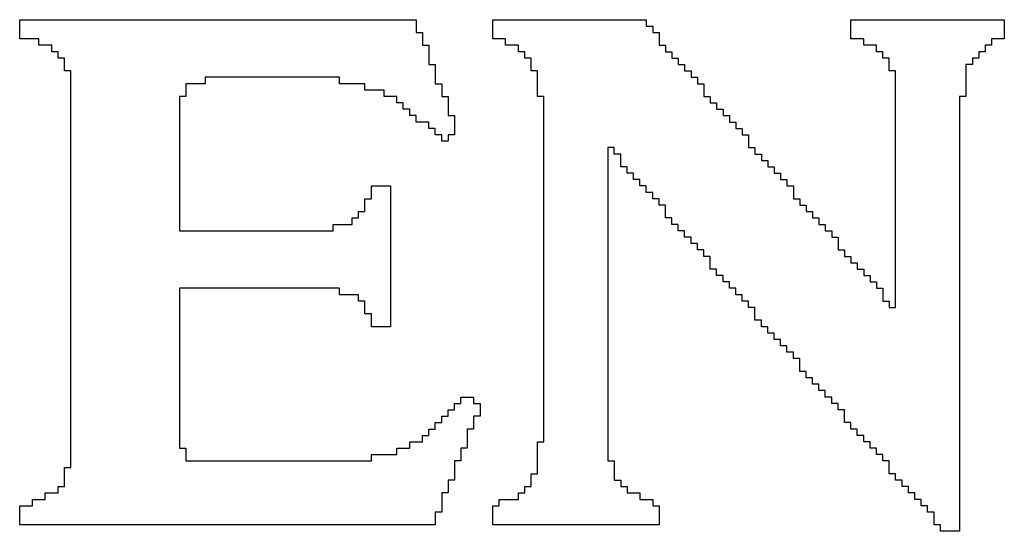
# Model space of a CAD drawing. Header units: inches. Extents: x -2.3 to 12.7, y -2.8 to 6.7.
# Tile 168 of 171: x 11.2392 to 11.3932, y -1.0079 to -0.9279. Entities that reach past the tile are written whole.
import ezdxf

# ---------------------------------------------------------------- set-up
doc = ezdxf.new("R2010")
doc.units = ezdxf.units.IN
doc.header["$MEASUREMENT"] = 0
doc.layers.add('M10 Fab Notes', color=56, linetype='Continuous')

msp = doc.modelspace()

# ---------------------------------------------------------------- linework, layer by layer
at = {"layer": 'M10 Fab Notes'}
for p, q in [((11.23924, -0.9289), (11.23924, -0.9279)), ((11.23924, -0.9279), (11.30124, -0.9279)), ((11.30124, -0.9279), (11.30124, -0.9289)), ((11.31324, -0.9289), (11.31324, -0.9279)), ((11.31324, -0.9279), (11.33724, -0.9279)), ((11.33724, -0.9279), (11.33724, -0.9289)), ((11.36924, -0.9289), (11.36924, -0.9279)), ((11.36924, -0.9279), (11.39324, -0.9279)), ((11.39324, -0.9279), (11.39324, -0.9289)), ((11.23924, -0.9299), (11.23924, -0.9289)), ((11.23924, -0.9309), (11.23924, -0.9299)), ((11.30124, -0.9289), (11.30124, -0.9299)), ((11.30124, -0.9299), (11.30224, -0.9299)), ((11.30224, -0.9299), (11.30224, -0.9309)), ((11.31324, -0.9299), (11.31324, -0.9289)), ((11.31324, -0.9309), (11.31324, -0.9299)), ((11.33724, -0.9289), (11.33824, -0.9289)), ((11.33824, -0.9289), (11.33824, -0.9299)), ((11.33824, -0.9299), (11.33924, -0.9299)), ((11.33924, -0.9299), (11.33924, -0.9309)), ((11.36924, -0.9299), (11.36924, -0.9289)), ((11.36924, -0.9309), (11.36924, -0.9299)), ((11.39324, -0.9289), (11.39324, -0.9299)), ((11.39324, -0.9299), (11.39324, -0.9309)), ((11.24224, -0.9309), (11.23924, -0.9309)), ((11.24224, -0.9319), (11.24224, -0.9309)), ((11.30224, -0.9309), (11.30224, -0.9319)), ((11.31524, -0.9309), (11.31324, -0.9309)), ((11.31524, -0.9319), (11.31524, -0.9309)), ((11.33924, -0.9309), (11.33924, -0.9319)), ((11.37124, -0.9309), (11.36924, -0.9309)), ((11.37124, -0.9319), (11.37124, -0.9309)), ((11.39324, -0.9309), (11.39124, -0.9309)), ((11.39124, -0.9309), (11.39124, -0.9319)), ((11.24424, -0.9319), (11.24224, -0.9319)), ((11.24424, -0.9329), (11.24424, -0.9319)), ((11.24524, -0.9329), (11.24424, -0.9329)), ((11.24524, -0.9339), (11.24524, -0.9329)), ((11.30224, -0.9319), (11.30324, -0.9319)), ((11.30324, -0.9319), (11.30324, -0.9329)), ((11.30324, -0.9329), (11.30324, -0.9339)), ((11.31724, -0.9319), (11.31524, -0.9319)), ((11.31724, -0.9329), (11.31724, -0.9319)), ((11.31824, -0.9329), (11.31724, -0.9329)), ((11.31824, -0.9339), (11.31824, -0.9329)), ((11.33924, -0.9319), (11.34024, -0.9319)), ((11.34024, -0.9319), (11.34024, -0.9329)), ((11.34024, -0.9329), (11.34124, -0.9329)), ((11.34124, -0.9329), (11.34124, -0.9339)), ((11.37324, -0.9319), (11.37124, -0.9319)), ((11.37324, -0.9329), (11.37324, -0.9319)), ((11.37424, -0.9329), (11.37324, -0.9329)), ((11.37424, -0.9339), (11.37424, -0.9329)), ((11.39024, -0.9329), (11.38924, -0.9329)), ((11.38924, -0.9329), (11.38924, -0.9339)), ((11.39124, -0.9319), (11.39024, -0.9319)), ((11.39024, -0.9319), (11.39024, -0.9329)), ((11.24624, -0.9339), (11.24524, -0.9339)), ((11.24624, -0.9349), (11.24624, -0.9339)), ((11.30324, -0.9339), (11.30324, -0.9349)), ((11.31924, -0.9339), (11.31824, -0.9339)), ((11.31924, -0.9349), (11.31924, -0.9339)), ((11.34124, -0.9339), (11.34224, -0.9339)), ((11.34224, -0.9339), (11.34224, -0.9349)), ((11.37524, -0.9339), (11.37424, -0.9339)), ((11.37524, -0.9349), (11.37524, -0.9339)), ((11.38924, -0.9339), (11.38824, -0.9339)), ((11.38824, -0.9339), (11.38824, -0.9349)), ((11.24624, -0.9359), (11.24624, -0.9349)), ((11.24724, -0.9359), (11.24624, -0.9359)), ((11.24724, -0.9369), (11.24724, -0.9359)), ((11.30324, -0.9349), (11.30424, -0.9349)), ((11.30424, -0.9349), (11.30424, -0.9359)), ((11.30424, -0.9359), (11.30424, -0.9369)), ((11.31924, -0.9359), (11.31924, -0.9349)), ((11.32024, -0.9359), (11.31924, -0.9359)), ((11.32024, -0.9369), (11.32024, -0.9359)), ((11.34224, -0.9349), (11.34324, -0.9349)), ((11.34324, -0.9349), (11.34324, -0.9359)), ((11.34324, -0.9359), (11.34424, -0.9359)), ((11.34424, -0.9359), (11.34424, -0.9369)), ((11.37524, -0.9359), (11.37524, -0.9349)), ((11.37624, -0.9359), (11.37524, -0.9359)), ((11.37624, -0.9369), (11.37624, -0.9359)), ((11.38824, -0.9349), (11.38724, -0.9349)), ((11.38724, -0.9349), (11.38724, -0.9359)), ((11.38724, -0.9359), (11.38724, -0.9369)), ((11.24724, -0.9379), (11.24724, -0.9369)), ((11.28924, -0.9369), (11.26824, -0.9369)), ((11.26824, -0.9369), (11.26824, -0.9379)), ((11.28924, -0.9379), (11.28924, -0.9369)), ((11.30424, -0.9369), (11.30424, -0.9379)), ((11.32024, -0.9379), (11.32024, -0.9369)), ((11.34424, -0.9369), (11.34524, -0.9369)), ((11.34524, -0.9369), (11.34524, -0.9379)), ((11.37624, -0.9379), (11.37624, -0.9369)), ((11.38724, -0.9369), (11.38724, -0.9379)), ((11.24724, -0.9389), (11.24724, -0.9379)), ((11.24724, -0.9399), (11.24724, -0.9389)), ((11.26824, -0.9379), (11.26524, -0.9379)), ((11.26524, -0.9379), (11.26524, -0.9389)), ((11.26524, -0.9389), (11.26524, -0.9399)), ((11.29324, -0.9379), (11.28924, -0.9379)), ((11.29324, -0.9389), (11.29324, -0.9379)), ((11.29624, -0.9389), (11.29324, -0.9389)), ((11.29624, -0.9399), (11.29624, -0.9389)), ((11.30424, -0.9379), (11.30524, -0.9379)), ((11.30524, -0.9379), (11.30524, -0.9389)), ((11.30524, -0.9389), (11.30524, -0.9399)), ((11.32024, -0.9389), (11.32024, -0.9379)), ((11.32024, -0.9399), (11.32024, -0.9389)), ((11.34524, -0.9379), (11.34624, -0.9379)), ((11.34624, -0.9379), (11.34624, -0.9389)), ((11.34624, -0.9389), (11.34624, -0.9399)), ((11.37624, -0.9389), (11.37624, -0.9379)), ((11.37624, -0.9399), (11.37624, -0.9389)), ((11.38724, -0.9379), (11.38724, -0.9389)), ((11.38724, -0.9389), (11.38724, -0.9399)), ((11.24724, -0.9409), (11.24724, -0.9399)), ((11.24724, -0.9419), (11.24724, -0.9409)), ((11.26524, -0.9399), (11.26424, -0.9399)), ((11.26424, -0.9399), (11.26424, -0.9409)), ((11.26424, -0.9409), (11.26424, -0.9419)), ((11.29824, -0.9399), (11.29624, -0.9399)), ((11.29824, -0.9409), (11.29824, -0.9399)), ((11.29924, -0.9409), (11.29824, -0.9409)), ((11.29924, -0.9419), (11.29924, -0.9409)), ((11.30524, -0.9399), (11.30624, -0.9399)), ((11.30624, -0.9399), (11.30624, -0.9409)), ((11.30624, -0.9409), (11.30624, -0.9419)), ((11.32124, -0.9399), (11.32024, -0.9399)), ((11.32124, -0.9409), (11.32124, -0.9399)), ((11.32124, -0.9419), (11.32124, -0.9409)), ((11.34624, -0.9399), (11.34724, -0.9399)), ((11.34724, -0.9399), (11.34724, -0.9409)), ((11.34724, -0.9409), (11.34824, -0.9409)), ((11.34824, -0.9409), (11.34824, -0.9419)), ((11.37624, -0.9409), (11.37624, -0.9399)), ((11.37624, -0.9419), (11.37624, -0.9409)), ((11.38724, -0.9399), (11.38624, -0.9399)), ((11.38624, -0.9399), (11.38624, -0.9409)), ((11.38624, -0.9409), (11.38624, -0.9419)), ((11.24724, -0.9429), (11.24724, -0.9419)), ((11.26424, -0.9419), (11.26424, -0.9429)), ((11.30024, -0.9419), (11.29924, -0.9419)), ((11.30024, -0.9429), (11.30024, -0.9419)), ((11.30624, -0.9419), (11.30624, -0.9429)), ((11.32124, -0.9429), (11.32124, -0.9419)), ((11.34824, -0.9419), (11.34924, -0.9419)), ((11.34924, -0.9419), (11.34924, -0.9429)), ((11.37624, -0.9429), (11.37624, -0.9419)), ((11.38624, -0.9419), (11.38624, -0.9429)), ((11.24724, -0.9439), (11.24724, -0.9429)), ((11.24724, -0.9449), (11.24724, -0.9439)), ((11.26424, -0.9429), (11.26424, -0.9439)), ((11.26424, -0.9439), (11.26424, -0.9449)), ((11.30124, -0.9429), (11.30024, -0.9429)), ((11.30124, -0.9439), (11.30124, -0.9429)), ((11.30324, -0.9439), (11.30124, -0.9439)), ((11.30324, -0.9449), (11.30324, -0.9439)), ((11.30624, -0.9429), (11.30724, -0.9429)), ((11.30724, -0.9429), (11.30724, -0.9439)), ((11.30724, -0.9439), (11.30724, -0.9449)), ((11.32124, -0.9439), (11.32124, -0.9429)), ((11.32124, -0.9449), (11.32124, -0.9439)), ((11.34924, -0.9429), (11.35024, -0.9429)), ((11.35024, -0.9429), (11.35024, -0.9439)), ((11.35024, -0.9439), (11.35124, -0.9439)), ((11.35124, -0.9439), (11.35124, -0.9449)), ((11.37624, -0.9439), (11.37624, -0.9429)), ((11.37624, -0.9449), (11.37624, -0.9439)), ((11.38624, -0.9429), (11.38624, -0.9439)), ((11.38624, -0.9439), (11.38624, -0.9449)), ((11.24724, -0.9459), (11.24724, -0.9449)), ((11.26424, -0.9449), (11.26424, -0.9459)), ((11.30424, -0.9449), (11.30324, -0.9449)), ((11.30424, -0.9459), (11.30424, -0.9449)), ((11.30724, -0.9449), (11.30724, -0.9459)), ((11.32124, -0.9459), (11.32124, -0.9449)), ((11.35124, -0.9449), (11.35224, -0.9449)), ((11.35224, -0.9449), (11.35224, -0.9459)), ((11.37624, -0.9459), (11.37624, -0.9449)), ((11.38624, -0.9449), (11.38624, -0.9459)), ((11.24724, -0.9469), (11.24724, -0.9459)), ((11.24724, -0.9479), (11.24724, -0.9469)), ((11.26424, -0.9459), (11.26424, -0.9469)), ((11.26424, -0.9469), (11.26424, -0.9479)), ((11.30524, -0.9459), (11.30424, -0.9459)), ((11.30524, -0.9469), (11.30524, -0.9459)), ((11.30624, -0.9469), (11.30524, -0.9469)), ((11.30724, -0.9459), (11.30624, -0.9459)), ((11.30624, -0.9459), (11.30624, -0.9469)), ((11.32124, -0.9469), (11.32124, -0.9459)), ((11.32124, -0.9479), (11.32124, -0.9469)), ((11.35224, -0.9459), (11.35324, -0.9459)), ((11.35324, -0.9459), (11.35324, -0.9469)), ((11.35324, -0.9469), (11.35324, -0.9479)), ((11.37624, -0.9469), (11.37624, -0.9459)), ((11.37624, -0.9479), (11.37624, -0.9469)), ((11.38624, -0.9459), (11.38624, -0.9469)), ((11.38624, -0.9469), (11.38624, -0.9479)), ((11.24724, -0.9489), (11.24724, -0.9479)), ((11.26424, -0.9479), (11.26424, -0.9489)), ((11.32124, -0.9489), (11.32124, -0.9479)), ((11.33224, -0.9479), (11.33124, -0.9479)), ((11.33124, -0.9479), (11.33124, -0.9489)), ((11.33224, -0.9489), (11.33224, -0.9479)), ((11.35324, -0.9479), (11.35424, -0.9479)), ((11.35424, -0.9479), (11.35424, -0.9489)), ((11.37624, -0.9489), (11.37624, -0.9479)), ((11.38624, -0.9479), (11.38624, -0.9489)), ((11.24724, -0.9499), (11.24724, -0.9489)), ((11.24724, -0.9509), (11.24724, -0.9499)), ((11.26424, -0.9489), (11.26424, -0.9499)), ((11.26424, -0.9499), (11.26424, -0.9509)), ((11.32124, -0.9499), (11.32124, -0.9489)), ((11.32124, -0.9509), (11.32124, -0.9499)), ((11.33124, -0.9489), (11.33124, -0.9499)), ((11.33124, -0.9499), (11.33124, -0.9509)), ((11.33324, -0.9489), (11.33224, -0.9489)), ((11.33324, -0.9499), (11.33324, -0.9489)), ((11.33324, -0.9509), (11.33324, -0.9499)), ((11.35424, -0.9489), (11.35524, -0.9489)), ((11.35524, -0.9489), (11.35524, -0.9499)), ((11.35524, -0.9499), (11.35624, -0.9499)), ((11.35624, -0.9499), (11.35624, -0.9509)), ((11.37624, -0.9499), (11.37624, -0.9489)), ((11.37624, -0.9509), (11.37624, -0.9499)), ((11.38624, -0.9489), (11.38624, -0.9499)), ((11.38624, -0.9499), (11.38624, -0.9509)), ((11.24724, -0.9519), (11.24724, -0.9509)), ((11.26424, -0.9509), (11.26424, -0.9519)), ((11.32124, -0.9519), (11.32124, -0.9509)), ((11.33124, -0.9509), (11.33124, -0.9519)), ((11.33424, -0.9509), (11.33324, -0.9509)), ((11.33424, -0.9519), (11.33424, -0.9509)), ((11.35624, -0.9509), (11.35724, -0.9509)), ((11.35724, -0.9509), (11.35724, -0.9519)), ((11.37624, -0.9519), (11.37624, -0.9509)), ((11.38624, -0.9509), (11.38624, -0.9519)), ((11.24724, -0.9529), (11.24724, -0.9519)), ((11.24724, -0.9539), (11.24724, -0.9529)), ((11.26424, -0.9519), (11.26424, -0.9529)), ((11.26424, -0.9529), (11.26424, -0.9539)), ((11.32124, -0.9529), (11.32124, -0.9519)), ((11.32124, -0.9539), (11.32124, -0.9529)), ((11.33124, -0.9519), (11.33124, -0.9529)), ((11.33124, -0.9529), (11.33124, -0.9539)), ((11.33524, -0.9519), (11.33424, -0.9519)), ((11.33524, -0.9529), (11.33524, -0.9519)), ((11.33624, -0.9529), (11.33524, -0.9529)), ((11.33624, -0.9539), (11.33624, -0.9529)), ((11.35724, -0.9519), (11.35824, -0.9519)), ((11.35824, -0.9519), (11.35824, -0.9529)), ((11.35824, -0.9529), (11.35924, -0.9529)), ((11.35924, -0.9529), (11.35924, -0.9539)), ((11.37624, -0.9529), (11.37624, -0.9519)), ((11.37624, -0.9539), (11.37624, -0.9529)), ((11.38624, -0.9519), (11.38624, -0.9529)), ((11.38624, -0.9529), (11.38624, -0.9539)), ((11.24724, -0.9549), (11.24724, -0.9539)), ((11.26424, -0.9539), (11.26424, -0.9549)), ((11.29424, -0.9549), (11.29424, -0.9539)), ((11.29424, -0.9539), (11.29724, -0.9539)), ((11.29724, -0.9539), (11.29724, -0.9549)), ((11.32124, -0.9549), (11.32124, -0.9539)), ((11.33124, -0.9539), (11.33124, -0.9549)), ((11.33724, -0.9539), (11.33624, -0.9539)), ((11.33724, -0.9549), (11.33724, -0.9539)), ((11.35924, -0.9539), (11.36024, -0.9539)), ((11.36024, -0.9539), (11.36024, -0.9549)), ((11.37624, -0.9549), (11.37624, -0.9539)), ((11.38624, -0.9539), (11.38624, -0.9549)), ((11.24724, -0.9559), (11.24724, -0.9549)), ((11.24724, -0.9569), (11.24724, -0.9559)), ((11.26424, -0.9549), (11.26424, -0.9559)), ((11.26424, -0.9559), (11.26424, -0.9569)), ((11.29324, -0.9569), (11.29324, -0.9559)), ((11.29324, -0.9559), (11.29424, -0.9559)), ((11.29424, -0.9559), (11.29424, -0.9549)), ((11.29724, -0.9549), (11.29724, -0.9559)), ((11.29724, -0.9559), (11.29724, -0.9569)), ((11.32124, -0.9559), (11.32124, -0.9549)), ((11.32124, -0.9569), (11.32124, -0.9559)), ((11.33124, -0.9549), (11.33124, -0.9559)), ((11.33124, -0.9559), (11.33124, -0.9569)), ((11.33824, -0.9549), (11.33724, -0.9549)), ((11.33824, -0.9559), (11.33824, -0.9549)), ((11.33924, -0.9559), (11.33824, -0.9559)), ((11.33924, -0.9569), (11.33924, -0.9559)), ((11.36024, -0.9549), (11.36024, -0.9559)), ((11.36024, -0.9559), (11.36124, -0.9559)), ((11.36124, -0.9559), (11.36124, -0.9569)), ((11.37624, -0.9559), (11.37624, -0.9549)), ((11.37624, -0.9569), (11.37624, -0.9559)), ((11.38624, -0.9549), (11.38624, -0.9559)), ((11.38624, -0.9559), (11.38624, -0.9569)), ((11.24724, -0.9579), (11.24724, -0.9569)), ((11.26424, -0.9569), (11.26424, -0.9579)), ((11.29324, -0.9579), (11.29324, -0.9569)), ((11.29724, -0.9569), (11.29724, -0.9579)), ((11.32124, -0.9579), (11.32124, -0.9569)), ((11.33124, -0.9569), (11.33124, -0.9579)), ((11.34024, -0.9569), (11.33924, -0.9569)), ((11.34024, -0.9579), (11.34024, -0.9569)), ((11.36124, -0.9569), (11.36224, -0.9569)), ((11.36224, -0.9569), (11.36224, -0.9579)), ((11.37624, -0.9579), (11.37624, -0.9569)), ((11.38624, -0.9569), (11.38624, -0.9579)), ((11.24724, -0.9589), (11.24724, -0.9579)), ((11.24724, -0.9599), (11.24724, -0.9589)), ((11.26424, -0.9579), (11.26424, -0.9589)), ((11.26424, -0.9589), (11.26424, -0.9599)), ((11.29124, -0.9599), (11.29124, -0.9589)), ((11.29124, -0.9589), (11.29224, -0.9589)), ((11.29224, -0.9589), (11.29224, -0.9579)), ((11.29224, -0.9579), (11.29324, -0.9579)), ((11.29724, -0.9579), (11.29724, -0.9589)), ((11.29724, -0.9589), (11.29724, -0.9599)), ((11.32124, -0.9589), (11.32124, -0.9579)), ((11.32124, -0.9599), (11.32124, -0.9589)), ((11.33124, -0.9579), (11.33124, -0.9589)), ((11.33124, -0.9589), (11.33124, -0.9599)), ((11.34024, -0.9589), (11.34024, -0.9579)), ((11.34124, -0.9589), (11.34024, -0.9589)), ((11.34124, -0.9599), (11.34124, -0.9589)), ((11.36224, -0.9579), (11.36324, -0.9579)), ((11.36324, -0.9579), (11.36324, -0.9589)), ((11.36324, -0.9589), (11.36424, -0.9589)), ((11.36424, -0.9589), (11.36424, -0.9599)), ((11.37624, -0.9589), (11.37624, -0.9579)), ((11.37624, -0.9599), (11.37624, -0.9589)), ((11.38624, -0.9579), (11.38624, -0.9589)), ((11.38624, -0.9589), (11.38624, -0.9599)), ((11.24724, -0.9609), (11.24724, -0.9599)), ((11.24724, -0.9619), (11.24724, -0.9609)), ((11.26424, -0.9599), (11.26424, -0.9609)), ((11.26424, -0.9609), (11.28824, -0.9609)), ((11.28824, -0.9609), (11.28824, -0.9599)), ((11.28824, -0.9599), (11.29124, -0.9599)), ((11.29724, -0.9599), (11.29724, -0.9609)), ((11.29724, -0.9609), (11.29724, -0.9619)), ((11.32124, -0.9609), (11.32124, -0.9599)), ((11.32124, -0.9619), (11.32124, -0.9609)), ((11.33124, -0.9599), (11.33124, -0.9609)), ((11.33124, -0.9609), (11.33124, -0.9619)), ((11.34224, -0.9599), (11.34124, -0.9599)), ((11.34224, -0.9609), (11.34224, -0.9599)), ((11.34324, -0.9609), (11.34224, -0.9609)), ((11.34324, -0.9619), (11.34324, -0.9609)), ((11.36424, -0.9599), (11.36524, -0.9599)), ((11.36524, -0.9599), (11.36524, -0.9609)), ((11.36524, -0.9609), (11.36624, -0.9609)), ((11.36624, -0.9609), (11.36624, -0.9619)), ((11.37624, -0.9609), (11.37624, -0.9599)), ((11.37624, -0.9619), (11.37624, -0.9609)), ((11.38624, -0.9599), (11.38624, -0.9609)), ((11.38624, -0.9609), (11.38624, -0.9619)), ((11.24724, -0.9629), (11.24724, -0.9619)), ((11.29724, -0.9619), (11.29724, -0.9629)), ((11.32124, -0.9629), (11.32124, -0.9619)), ((11.33124, -0.9619), (11.33124, -0.9629)), ((11.34424, -0.9619), (11.34324, -0.9619)), ((11.34424, -0.9629), (11.34424, -0.9619)), ((11.36624, -0.9619), (11.36724, -0.9619)), ((11.36724, -0.9619), (11.36724, -0.9629)), ((11.37624, -0.9629), (11.37624, -0.9619)), ((11.38624, -0.9619), (11.38624, -0.9629)), ((11.24724, -0.9639), (11.24724, -0.9629)), ((11.24724, -0.9649), (11.24724, -0.9639)), ((11.29724, -0.9629), (11.29724, -0.9639)), ((11.29724, -0.9639), (11.29724, -0.9649)), ((11.32124, -0.9639), (11.32124, -0.9629)), ((11.32124, -0.9649), (11.32124, -0.9639)), ((11.33124, -0.9629), (11.33124, -0.9639)), ((11.33124, -0.9639), (11.33124, -0.9649)), ((11.34524, -0.9629), (11.34424, -0.9629)), ((11.34524, -0.9639), (11.34524, -0.9629)), ((11.34624, -0.9639), (11.34524, -0.9639)), ((11.34624, -0.9649), (11.34624, -0.9639)), ((11.36724, -0.9629), (11.36724, -0.9639)), ((11.36724, -0.9639), (11.36824, -0.9639)), ((11.36824, -0.9639), (11.36824, -0.9649)), ((11.37624, -0.9639), (11.37624, -0.9629)), ((11.37624, -0.9649), (11.37624, -0.9639)), ((11.38624, -0.9629), (11.38624, -0.9639)), ((11.38624, -0.9639), (11.38624, -0.9649)), ((11.24724, -0.9659), (11.24724, -0.9649)), ((11.29724, -0.9649), (11.29724, -0.9659)), ((11.32124, -0.9659), (11.32124, -0.9649)), ((11.33124, -0.9649), (11.33124, -0.9659)), ((11.34724, -0.9649), (11.34624, -0.9649)), ((11.34724, -0.9659), (11.34724, -0.9649)), ((11.36824, -0.9649), (11.36924, -0.9649)), ((11.36924, -0.9649), (11.36924, -0.9659)), ((11.37624, -0.9659), (11.37624, -0.9649)), ((11.38624, -0.9649), (11.38624, -0.9659)), ((11.24724, -0.9669), (11.24724, -0.9659)), ((11.24724, -0.9679), (11.24724, -0.9669)), ((11.29724, -0.9659), (11.29724, -0.9669)), ((11.29724, -0.9669), (11.29724, -0.9679)), ((11.32124, -0.9669), (11.32124, -0.9659)), ((11.32124, -0.9679), (11.32124, -0.9669)), ((11.33124, -0.9659), (11.33124, -0.9669)), ((11.33124, -0.9669), (11.33124, -0.9679)), ((11.34724, -0.9669), (11.34724, -0.9659)), ((11.34824, -0.9669), (11.34724, -0.9669)), ((11.34824, -0.9679), (11.34824, -0.9669)), ((11.36924, -0.9659), (11.37024, -0.9659)), ((11.37024, -0.9659), (11.37024, -0.9669)), ((11.37024, -0.9669), (11.37124, -0.9669)), ((11.37124, -0.9669), (11.37124, -0.9679)), ((11.37624, -0.9669), (11.37624, -0.9659)), ((11.37624, -0.9679), (11.37624, -0.9669)), ((11.38624, -0.9659), (11.38624, -0.9669)), ((11.38624, -0.9669), (11.38624, -0.9679)), ((11.24724, -0.9689), (11.24724, -0.9679)), ((11.29724, -0.9679), (11.29724, -0.9689)), ((11.32124, -0.9689), (11.32124, -0.9679)), ((11.33124, -0.9679), (11.33124, -0.9689)), ((11.34924, -0.9679), (11.34824, -0.9679)), ((11.34924, -0.9689), (11.34924, -0.9679)), ((11.37124, -0.9679), (11.37224, -0.9679)), ((11.37224, -0.9679), (11.37224, -0.9689)), ((11.37624, -0.9689), (11.37624, -0.9679)), ((11.38624, -0.9679), (11.38624, -0.9689)), ((11.24724, -0.9699), (11.24724, -0.9689)), ((11.24724, -0.9709), (11.24724, -0.9699)), ((11.28924, -0.9699), (11.26424, -0.9699)), ((11.26424, -0.9699), (11.26424, -0.9709)), ((11.28924, -0.9709), (11.28924, -0.9699)), ((11.29724, -0.9689), (11.29724, -0.9699)), ((11.29724, -0.9699), (11.29724, -0.9709)), ((11.32124, -0.9699), (11.32124, -0.9689)), ((11.32124, -0.9709), (11.32124, -0.9699)), ((11.33124, -0.9689), (11.33124, -0.9699)), ((11.33124, -0.9699), (11.33124, -0.9709)), ((11.35024, -0.9689), (11.34924, -0.9689)), ((11.35024, -0.9699), (11.35024, -0.9689)), ((11.35124, -0.9699), (11.35024, -0.9699)), ((11.35124, -0.9709), (11.35124, -0.9699)), ((11.37224, -0.9689), (11.37324, -0.9689)), ((11.37324, -0.9689), (11.37324, -0.9699)), ((11.37324, -0.9699), (11.37424, -0.9699)), ((11.37424, -0.9699), (11.37424, -0.9709)), ((11.37624, -0.9699), (11.37624, -0.9689)), ((11.37624, -0.9709), (11.37624, -0.9699)), ((11.38624, -0.9689), (11.38624, -0.9699)), ((11.38624, -0.9699), (11.38624, -0.9709)), ((11.24724, -0.9719), (11.24724, -0.9709)), ((11.26424, -0.9709), (11.26424, -0.9719)), ((11.29224, -0.9709), (11.28924, -0.9709)), ((11.29224, -0.9719), (11.29224, -0.9709)), ((11.29724, -0.9709), (11.29724, -0.9719)), ((11.32124, -0.9719), (11.32124, -0.9709)), ((11.33124, -0.9709), (11.33124, -0.9719)), ((11.35224, -0.9709), (11.35124, -0.9709)), ((11.35224, -0.9719), (11.35224, -0.9709)), ((11.37424, -0.9709), (11.37424, -0.9719)), ((11.37624, -0.9719), (11.37624, -0.9709)), ((11.38624, -0.9709), (11.38624, -0.9719)), ((11.24724, -0.9729), (11.24724, -0.9719)), ((11.24724, -0.9739), (11.24724, -0.9729)), ((11.26424, -0.9719), (11.26424, -0.9729)), ((11.26424, -0.9729), (11.26424, -0.9739)), ((11.29324, -0.9719), (11.29224, -0.9719)), ((11.29324, -0.9729), (11.29324, -0.9719)), ((11.29324, -0.9739), (11.29324, -0.9729)), ((11.29724, -0.9719), (11.29724, -0.9729)), ((11.29724, -0.9729), (11.29724, -0.9739)), ((11.32124, -0.9729), (11.32124, -0.9719)), ((11.32124, -0.9739), (11.32124, -0.9729)), ((11.33124, -0.9719), (11.33124, -0.9729)), ((11.33124, -0.9729), (11.33124, -0.9739)), ((11.35324, -0.9719), (11.35224, -0.9719)), ((11.35324, -0.9729), (11.35324, -0.9719)), ((11.35424, -0.9729), (11.35324, -0.9729)), ((11.35424, -0.9739), (11.35424, -0.9729)), ((11.37424, -0.9719), (11.37524, -0.9719)), ((11.37524, -0.9719), (11.37524, -0.9729)), ((11.37524, -0.9729), (11.37624, -0.9729)), ((11.37624, -0.9729), (11.37624, -0.9719)), ((11.38624, -0.9719), (11.38624, -0.9729)), ((11.38624, -0.9729), (11.38624, -0.9739)), ((11.24724, -0.9749), (11.24724, -0.9739)), ((11.26424, -0.9739), (11.26424, -0.9749)), ((11.29424, -0.9739), (11.29324, -0.9739)), ((11.29424, -0.9749), (11.29424, -0.9739)), ((11.29724, -0.9739), (11.29724, -0.9749)), ((11.32124, -0.9749), (11.32124, -0.9739)), ((11.33124, -0.9739), (11.33124, -0.9749)), ((11.35424, -0.9749), (11.35424, -0.9739)), ((11.38624, -0.9739), (11.38624, -0.9749)), ((11.24724, -0.9759), (11.24724, -0.9749)), ((11.24724, -0.9769), (11.24724, -0.9759)), ((11.26424, -0.9749), (11.26424, -0.9759)), ((11.26424, -0.9759), (11.26424, -0.9769)), ((11.29424, -0.9759), (11.29424, -0.9749)), ((11.29724, -0.9759), (11.29424, -0.9759)), ((11.29724, -0.9749), (11.29724, -0.9759)), ((11.32124, -0.9759), (11.32124, -0.9749)), ((11.32124, -0.9769), (11.32124, -0.9759)), ((11.33124, -0.9749), (11.33124, -0.9759)), ((11.33124, -0.9759), (11.33124, -0.9769)), ((11.35524, -0.9749), (11.35424, -0.9749)), ((11.35524, -0.9759), (11.35524, -0.9749)), ((11.35624, -0.9759), (11.35524, -0.9759)), ((11.35624, -0.9769), (11.35624, -0.9759)), ((11.38624, -0.9749), (11.38624, -0.9759)), ((11.38624, -0.9759), (11.38624, -0.9769)), ((11.24724, -0.9779), (11.24724, -0.9769)), ((11.24724, -0.9789), (11.24724, -0.9779)), ((11.26424, -0.9769), (11.26424, -0.9779)), ((11.26424, -0.9779), (11.26424, -0.9789)), ((11.32124, -0.9779), (11.32124, -0.9769)), ((11.32124, -0.9789), (11.32124, -0.9779)), ((11.33124, -0.9769), (11.33124, -0.9779)), ((11.33124, -0.9779), (11.33124, -0.9789)), ((11.35724, -0.9769), (11.35624, -0.9769)), ((11.35724, -0.9779), (11.35724, -0.9769)), ((11.35824, -0.9779), (11.35724, -0.9779)), ((11.35824, -0.9789), (11.35824, -0.9779)), ((11.38624, -0.9769), (11.38624, -0.9779)), ((11.38624, -0.9779), (11.38624, -0.9789)), ((11.24724, -0.9799), (11.24724, -0.9789)), ((11.26424, -0.9789), (11.26424, -0.9799)), ((11.32124, -0.9799), (11.32124, -0.9789)), ((11.33124, -0.9789), (11.33124, -0.9799)), ((11.35924, -0.9789), (11.35824, -0.9789)), ((11.35924, -0.9799), (11.35924, -0.9789)), ((11.38624, -0.9789), (11.38624, -0.9799)), ((11.24724, -0.9809), (11.24724, -0.9799)), ((11.24724, -0.9819), (11.24724, -0.9809)), ((11.26424, -0.9799), (11.26424, -0.9809)), ((11.26424, -0.9809), (11.26424, -0.9819)), ((11.32124, -0.9809), (11.32124, -0.9799)), ((11.32124, -0.9819), (11.32124, -0.9809)), ((11.33124, -0.9799), (11.33124, -0.9809)), ((11.33124, -0.9809), (11.33124, -0.9819)), ((11.36024, -0.9799), (11.35924, -0.9799)), ((11.36024, -0.9809), (11.36024, -0.9799)), ((11.36124, -0.9809), (11.36024, -0.9809)), ((11.36124, -0.9819), (11.36124, -0.9809)), ((11.38624, -0.9799), (11.38624, -0.9809)), ((11.38624, -0.9809), (11.38624, -0.9819)), ((11.24724, -0.9829), (11.24724, -0.9819)), ((11.26424, -0.9819), (11.26424, -0.9829)), ((11.32124, -0.9829), (11.32124, -0.9819)), ((11.33124, -0.9819), (11.33124, -0.9829)), ((11.36124, -0.9829), (11.36124, -0.9819)), ((11.38624, -0.9819), (11.38624, -0.9829)), ((11.24724, -0.9839), (11.24724, -0.9829)), ((11.24724, -0.9849), (11.24724, -0.9839)), ((11.26424, -0.9829), (11.26424, -0.9839)), ((11.26424, -0.9839), (11.26424, -0.9849)), ((11.32124, -0.9839), (11.32124, -0.9829)), ((11.32124, -0.9849), (11.32124, -0.9839)), ((11.33124, -0.9829), (11.33124, -0.9839)), ((11.33124, -0.9839), (11.33124, -0.9849)), ((11.36224, -0.9829), (11.36124, -0.9829)), ((11.36224, -0.9839), (11.36224, -0.9829)), ((11.36324, -0.9839), (11.36224, -0.9839)), ((11.36324, -0.9849), (11.36324, -0.9839)), ((11.38624, -0.9829), (11.38624, -0.9839)), ((11.38624, -0.9839), (11.38624, -0.9849)), ((11.24724, -0.9859), (11.24724, -0.9849)), ((11.26424, -0.9849), (11.26424, -0.9859)), ((11.32124, -0.9859), (11.32124, -0.9849)), ((11.33124, -0.9849), (11.33124, -0.9859)), ((11.36424, -0.9849), (11.36324, -0.9849)), ((11.36424, -0.9859), (11.36424, -0.9849)), ((11.38624, -0.9849), (11.38624, -0.9859)), ((11.24724, -0.9869), (11.24724, -0.9859)), ((11.24724, -0.9879), (11.24724, -0.9869)), ((11.26424, -0.9859), (11.26424, -0.9869)), ((11.26424, -0.9869), (11.26424, -0.9879)), ((11.30824, -0.9879), (11.30824, -0.9869)), ((11.30824, -0.9869), (11.31024, -0.9869)), ((11.31024, -0.9869), (11.31024, -0.9879)), ((11.32124, -0.9869), (11.32124, -0.9859)), ((11.32124, -0.9879), (11.32124, -0.9869)), ((11.33124, -0.9859), (11.33124, -0.9869)), ((11.33124, -0.9869), (11.33124, -0.9879)), ((11.36524, -0.9859), (11.36424, -0.9859)), ((11.36524, -0.9869), (11.36524, -0.9859)), ((11.36624, -0.9869), (11.36524, -0.9869)), ((11.36624, -0.9879), (11.36624, -0.9869)), ((11.38624, -0.9859), (11.38624, -0.9869)), ((11.38624, -0.9869), (11.38624, -0.9879)), ((11.24724, -0.9889), (11.24724, -0.9879)), ((11.26424, -0.9879), (11.26424, -0.9889)), ((11.30724, -0.9889), (11.30724, -0.9879)), ((11.30724, -0.9879), (11.30824, -0.9879)), ((11.31024, -0.9879), (11.31124, -0.9879)), ((11.31124, -0.9879), (11.31124, -0.9889)), ((11.32124, -0.9889), (11.32124, -0.9879)), ((11.33124, -0.9879), (11.33124, -0.9889)), ((11.36724, -0.9879), (11.36624, -0.9879)), ((11.36724, -0.9889), (11.36724, -0.9879)), ((11.38624, -0.9879), (11.38624, -0.9889)), ((11.24724, -0.9899), (11.24724, -0.9889)), ((11.24724, -0.9909), (11.24724, -0.9899)), ((11.26424, -0.9889), (11.26424, -0.9899)), ((11.26424, -0.9899), (11.26424, -0.9909)), ((11.30524, -0.9909), (11.30524, -0.9899)), ((11.30524, -0.9899), (11.30624, -0.9899)), ((11.30624, -0.9899), (11.30624, -0.9889)), ((11.30624, -0.9889), (11.30724, -0.9889)), ((11.31124, -0.9899), (11.31024, -0.9899)), ((11.31024, -0.9899), (11.31024, -0.9909)), ((11.31124, -0.9889), (11.31124, -0.9899)), ((11.32124, -0.9899), (11.32124, -0.9889)), ((11.32124, -0.9909), (11.32124, -0.9899)), ((11.33124, -0.9889), (11.33124, -0.9899)), ((11.33124, -0.9899), (11.33124, -0.9909)), ((11.36824, -0.9889), (11.36724, -0.9889)), ((11.36824, -0.9899), (11.36824, -0.9889)), ((11.36824, -0.9909), (11.36824, -0.9899)), ((11.38624, -0.9889), (11.38624, -0.9899)), ((11.38624, -0.9899), (11.38624, -0.9909)), ((11.24724, -0.9919), (11.24724, -0.9909)), ((11.26424, -0.9909), (11.26424, -0.9919)), ((11.30424, -0.9919), (11.30424, -0.9909)), ((11.30424, -0.9909), (11.30524, -0.9909)), ((11.31024, -0.9909), (11.31024, -0.9919)), ((11.32124, -0.9919), (11.32124, -0.9909)), ((11.33124, -0.9909), (11.33124, -0.9919)), ((11.36924, -0.9909), (11.36824, -0.9909)), ((11.36924, -0.9919), (11.36924, -0.9909)), ((11.38624, -0.9909), (11.38624, -0.9919)), ((11.24724, -0.9929), (11.24724, -0.9919)), ((11.24724, -0.9939), (11.24724, -0.9929)), ((11.26424, -0.9919), (11.26424, -0.9929)), ((11.26424, -0.9929), (11.26424, -0.9939)), ((11.30224, -0.9939), (11.30224, -0.9929)), ((11.30224, -0.9929), (11.30324, -0.9929)), ((11.30324, -0.9929), (11.30324, -0.9919)), ((11.30324, -0.9919), (11.30424, -0.9919)), ((11.31024, -0.9919), (11.30924, -0.9919)), ((11.30924, -0.9919), (11.30924, -0.9929)), ((11.30924, -0.9929), (11.30924, -0.9939)), ((11.32124, -0.9929), (11.32124, -0.9919)), ((11.32124, -0.9939), (11.32124, -0.9929)), ((11.33124, -0.9919), (11.33124, -0.9929)), ((11.33124, -0.9929), (11.33124, -0.9939)), ((11.37024, -0.9919), (11.36924, -0.9919)), ((11.37024, -0.9929), (11.37024, -0.9919)), ((11.37124, -0.9929), (11.37024, -0.9929)), ((11.37124, -0.9939), (11.37124, -0.9929)), ((11.38624, -0.9919), (11.38624, -0.9929)), ((11.38624, -0.9929), (11.38624, -0.9939)), ((11.24724, -0.9949), (11.24724, -0.9939)), ((11.26424, -0.9939), (11.26424, -0.9949)), ((11.30024, -0.9949), (11.30024, -0.9939)), ((11.30024, -0.9939), (11.30224, -0.9939)), ((11.30924, -0.9939), (11.30924, -0.9949)), ((11.32024, -0.9949), (11.32024, -0.9939)), ((11.32024, -0.9939), (11.32124, -0.9939)), ((11.33124, -0.9939), (11.33124, -0.9949)), ((11.37224, -0.9939), (11.37124, -0.9939)), ((11.37224, -0.9949), (11.37224, -0.9939)), ((11.38624, -0.9939), (11.38624, -0.9949)), ((11.24724, -0.9959), (11.24724, -0.9949)), ((11.24724, -0.9969), (11.24724, -0.9959)), ((11.26424, -0.9949), (11.26524, -0.9949)), ((11.26524, -0.9949), (11.26524, -0.9959)), ((11.26524, -0.9959), (11.26524, -0.9969)), ((11.29424, -0.9969), (11.29424, -0.9959)), ((11.29424, -0.9959), (11.29824, -0.9959)), ((11.29824, -0.9959), (11.29824, -0.9949)), ((11.29824, -0.9949), (11.30024, -0.9949)), ((11.30924, -0.9949), (11.30824, -0.9949)), ((11.30824, -0.9949), (11.30824, -0.9959)), ((11.30824, -0.9959), (11.30824, -0.9969)), ((11.32024, -0.9959), (11.32024, -0.9949)), ((11.32024, -0.9969), (11.32024, -0.9959)), ((11.33124, -0.9949), (11.33124, -0.9959)), ((11.33124, -0.9959), (11.33124, -0.9969)), ((11.37324, -0.9949), (11.37224, -0.9949)), ((11.37324, -0.9959), (11.37324, -0.9949)), ((11.37424, -0.9959), (11.37324, -0.9959)), ((11.37424, -0.9969), (11.37424, -0.9959)), ((11.38624, -0.9949), (11.38624, -0.9959)), ((11.38624, -0.9959), (11.38624, -0.9969)), ((11.24624, -0.9989), (11.24624, -0.9979)), ((11.24624, -0.9979), (11.24724, -0.9979)), ((11.24724, -0.9979), (11.24724, -0.9969)), ((11.26524, -0.9969), (11.29424, -0.9969)), ((11.30824, -0.9969), (11.30724, -0.9969)), ((11.30724, -0.9969), (11.30724, -0.9979)), ((11.30724, -0.9979), (11.30724, -0.9989)), ((11.32024, -0.9979), (11.32024, -0.9969)), ((11.32024, -0.9989), (11.32024, -0.9979)), ((11.33124, -0.9969), (11.33224, -0.9969)), ((11.33224, -0.9969), (11.33224, -0.9979)), ((11.33224, -0.9979), (11.33224, -0.9989)), ((11.37524, -0.9969), (11.37424, -0.9969)), ((11.37524, -0.9979), (11.37524, -0.9969)), ((11.37524, -0.9989), (11.37524, -0.9979)), ((11.38624, -0.9969), (11.38624, -0.9979)), ((11.38624, -0.9979), (11.38624, -0.9989)), ((11.24624, -0.9999), (11.24624, -0.9989)), ((11.30724, -0.9989), (11.30724, -0.9999)), ((11.31924, -0.9999), (11.31924, -0.9989)), ((11.31924, -0.9989), (11.32024, -0.9989)), ((11.33224, -0.9989), (11.33224, -0.9999)), ((11.37624, -0.9989), (11.37524, -0.9989)), ((11.37624, -0.9999), (11.37624, -0.9989)), ((11.38624, -0.9989), (11.38624, -0.9999)), ((11.24524, -1.0019), (11.24524, -1.0009)), ((11.24524, -1.0009), (11.24624, -1.0009)), ((11.24624, -1.0009), (11.24624, -0.9999)), ((11.30724, -0.9999), (11.30624, -0.9999)), ((11.30624, -0.9999), (11.30624, -1.0009)), ((11.30624, -1.0009), (11.30624, -1.0019)), ((11.31824, -1.0019), (11.31824, -1.0009)), ((11.31824, -1.0009), (11.31924, -1.0009)), ((11.31924, -1.0009), (11.31924, -0.9999)), ((11.33224, -0.9999), (11.33324, -0.9999)), ((11.33324, -0.9999), (11.33324, -1.0009)), ((11.33324, -1.0009), (11.33424, -1.0009)), ((11.33424, -1.0009), (11.33424, -1.0019)), ((11.37724, -0.9999), (11.37624, -0.9999)), ((11.37724, -1.0009), (11.37724, -0.9999)), ((11.37824, -1.0009), (11.37724, -1.0009)), ((11.37824, -1.0019), (11.37824, -1.0009)), ((11.38624, -0.9999), (11.38624, -1.0009)), ((11.38624, -1.0009), (11.38624, -1.0019)), ((11.24324, -1.0029), (11.24324, -1.0019)), ((11.24324, -1.0019), (11.24524, -1.0019)), ((11.30624, -1.0019), (11.30524, -1.0019)), ((11.30524, -1.0019), (11.30524, -1.0029)), ((11.31724, -1.0029), (11.31724, -1.0019)), ((11.31724, -1.0019), (11.31824, -1.0019)), ((11.33424, -1.0019), (11.33624, -1.0019)), ((11.33624, -1.0019), (11.33624, -1.0029)), ((11.37924, -1.0019), (11.37824, -1.0019)), ((11.37924, -1.0029), (11.37924, -1.0019)), ((11.38624, -1.0019), (11.38624, -1.0029)), ((11.23924, -1.0049), (11.23924, -1.0039)), ((11.23924, -1.0039), (11.24124, -1.0039)), ((11.24124, -1.0039), (11.24124, -1.0029)), ((11.24124, -1.0029), (11.24324, -1.0029)), ((11.30524, -1.0029), (11.30524, -1.0039)), ((11.30524, -1.0039), (11.30524, -1.0049)), ((11.31324, -1.0049), (11.31324, -1.0039)), ((11.31324, -1.0039), (11.31424, -1.0039)), ((11.31424, -1.0039), (11.31424, -1.0029)), ((11.31424, -1.0029), (11.31724, -1.0029)), ((11.33624, -1.0029), (11.33824, -1.0029)), ((11.33824, -1.0029), (11.33824, -1.0039)), ((11.33824, -1.0039), (11.33924, -1.0039)), ((11.33924, -1.0039), (11.33924, -1.0049)), ((11.38024, -1.0029), (11.37924, -1.0029)), ((11.38024, -1.0039), (11.38024, -1.0029)), ((11.38124, -1.0039), (11.38024, -1.0039)), ((11.38124, -1.0049), (11.38124, -1.0039)), ((11.38624, -1.0029), (11.38624, -1.0039)), ((11.38624, -1.0039), (11.38624, -1.0049)), ((11.23924, -1.0059), (11.23924, -1.0049)), ((11.30524, -1.0049), (11.30424, -1.0049)), ((11.30424, -1.0049), (11.30424, -1.0059)), ((11.31324, -1.0059), (11.31324, -1.0049)), ((11.33924, -1.0049), (11.33924, -1.0059)), ((11.38224, -1.0049), (11.38124, -1.0049)), ((11.38224, -1.0059), (11.38224, -1.0049)), ((11.38624, -1.0049), (11.38624, -1.0059)), ((11.23924, -1.0069), (11.23924, -1.0059)), ((11.30424, -1.0069), (11.23924, -1.0069)), ((11.30424, -1.0059), (11.30424, -1.0069)), ((11.31324, -1.0069), (11.31324, -1.0059)), ((11.33924, -1.0069), (11.31324, -1.0069)), ((11.33924, -1.0059), (11.33924, -1.0069)), ((11.38224, -1.0069), (11.38224, -1.0059)), ((11.38324, -1.0069), (11.38224, -1.0069)), ((11.38324, -1.0079), (11.38324, -1.0069)), ((11.38624, -1.0059), (11.38624, -1.0069)), ((11.38624, -1.0069), (11.38624, -1.0079)), ((11.38624, -1.0079), (11.38324, -1.0079))]:
    msp.add_line(p, q, dxfattribs=at)

doc.saveas('drawing.dxf')
